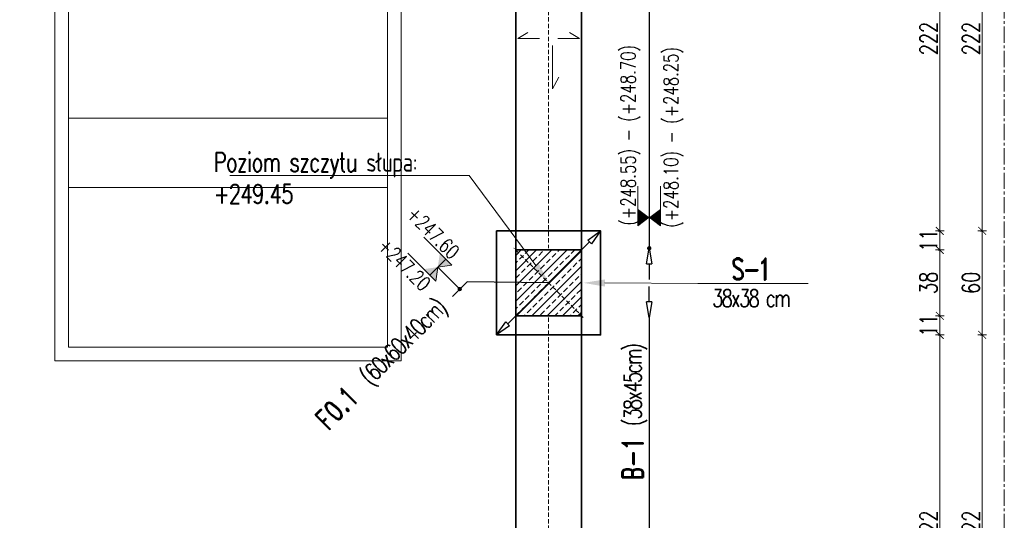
# Model space of a CAD drawing. Header units: millimetres. Extents: x -8 to 14965326, y -810 to 11054951.
# Tile 18 of 72: x 7505914 to 7506482, y 5555590 to 5555879. Entities that reach past the tile are written whole.
import ezdxf
from ezdxf import colors
from ezdxf.entities.mleader import LeaderData, LeaderLine
from ezdxf.math import Vec2, Vec3

# ---------------------------------------------------------------- set-up
doc = ezdxf.new("R2010")
doc.units = ezdxf.units.MM
doc.header["$LTSCALE"] = 0.5
doc.header["$MEASUREMENT"] = 0
doc.linetypes.add('CENTER2', pattern=[1.125, 0.75, -0.125, 0.125, -0.125])
doc.linetypes.add('KRESKOWA', pattern=[0.75, 0.5, -0.25])
doc.layers.get('0').update_dxf_attribs({"linetype": 'CONTINUOUS', "lineweight": 13})
doc.layers.get('Defpoints').update_dxf_attribs({"linetype": 'CONTINUOUS'})
for name, color, linetype, lineweight in [('_K_pozycje', 1, 'CONTINUOUS', 5), ('K_Cienkie przerywane', 252, 'KRESKOWA', 9), ('K_Fundamenty - przekrój', 40, 'CONTINUOUS', 35), ('K_Kreskowanie', 253, 'CONTINUOUS', 5), ('K_Opis', 7, 'CONTINUOUS', 9), ('K_Ściany - przekrój', 7, 'CONTINUOUS', 35), ('tkd_obszary_wykazu', 14, 'CENTER2', 9), ('tkd_wym', 1, 'CONTINUOUS', 5)]:
    doc.layers.add(name, color=color, linetype=linetype, lineweight=lineweight)
doc.styles.add('___K_OPIS_ROMAND', font='romand.shx', dxfattribs={"width": 0.75})
doc.styles.add('___K_OPIS_SIMPLEX', font='simplex.shx', dxfattribs={"width": 0.75})
doc.styles.add('tkd_txt0', font='simplex.shx', dxfattribs={"width": 0.75})
doc.dimstyles.new('opisy_wieńce', dxfattribs={"dimscale": 0.6, "dimtxt": 20, "dimasz": 25, "dimexe": 10, "dimexo": 50, "dimgap": 10, "dimtad": 0, "dimdec": 1, "dimrnd": 0.05, "dimzin": 9, "dimdsep": 46, "dimtxsty": '___K_OPIS_ROMAND', "dimblk1": 'CLOSEDBLANK', "dimblk2": 'CLOSEDBLANK', "dimsah": 1, "dimcen": 0, "dimdle": 10, "dimse1": 1, "dimse2": 1, "dimclrd": 1, "dimclre": 256, "dimclrt": 50, "dimazin": 2, "dimtm": 1e-09, "dimtfac": 1, "dimtdec": 1, "dimtmove": 2, "dimatfit": 3, "dimfxl": 1, "dimtolj": 1, "dimtzin": 0, "dimarcsym": 0})
doc.dimstyles.new('tkd_1-50cm[cm]', dxfattribs={"dimtxt": 10, "dimasz": 2.5, "dimexe": 0, "dimexo": 10, "dimgap": 1.5, "dimtad": 1, "dimdec": 1, "dimrnd": 0.5, "dimdsep": 46, "dimtxsty": 'tkd_txt0', "dimblk": 'tkd_dim_arrow', "dimcen": 0, "dimclrd": 1, "dimclre": 256, "dimclrt": 7, "dimaunit": 1, "dimadec": 0, "dimazin": 0, "dimtfac": 0.009091, "dimtdec": 1, "dimtix": 1, "dimtmove": 1, "dimatfit": 3, "dimldrblk": 'DOTSMALL', "dimfxl": 1, "dimfxlon": 1, "dimtvp": 0.02, "dimtolj": 1, "dimtzin": 9, "dimlwd": -1, "dimarcsym": 0})

# ---------------------------------------------------------------- blocks, each defined once
blk = doc.blocks.new('_ClosedBlank')
at = {"color": 0, "linetype": 'ByBlock', "lineweight": -2}
for p, q in [((-1, 0.167), (0, 0)), ((-1, 0.167), (-1, -0.167)), ((0, 0), (-1, -0.167))]:
    blk.add_line(p, q, dxfattribs=at)
blk = doc.blocks.new('*D185')
at = {"layer": '_K_pozycje', "color": 1, "lineweight": -2, "transparency": 16777216}
for p, q in [((7506242.75, 5555750.69), (7506195.48, 5555703.42)), ((7506172.07, 5555727.75), (7506163.58, 5555719.26)), ((7506219.11, 5555727.06), (7506172.07, 5555727.75))]:
    blk.add_line(p, q, dxfattribs=at)
at = {"layer": 'Defpoints', "color": 0, "transparency": 16777216}
for p in [(7506249.11, 5555757.06), (7506189.11, 5555697.06), (7506189.11, 5555697.06)]:
    blk.add_point(p, dxfattribs=at)
at = {"layer": '_K_pozycje', "color": 1, "lineweight": -2, "transparency": 16777216, "xscale": 9, "yscale": 9, "zscale": 9}
for p, rotation in [((7506249.11, 5555757.06), 44.99999988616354), ((7506189.11, 5555697.06), 224.9999998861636)]:
    blk.add_blockref('_ClosedBlank', p, dxfattribs=dict(at, rotation=rotation))
at = {"layer": '_K_pozycje', "color": 50, "transparency": 16777216, "insert": (7506123.55, 5555679.23), "char_height": 12, "attachment_point": 5, "rotation": 45, "style": '___K_OPIS_ROMAND'}
blk.add_mtext('\\A1;F0.1{\\fArial|b0|i0|c238|p34;\\H0.87497x;\\C242;   \\Fsimplex|c238;\\H0.95241x;\\T0.8;(60x60x40cm)}', dxfattribs=at)
blk = doc.blocks.new('*U40')
at = {"layer": 'K_Opis'}
h = blk.add_hatch(color=1, dxfattribs=at)
edge = h.paths.add_edge_path()
edge.add_arc((0, 0), 0.036, 360, 720)
at = {"layer": 'K_Opis', "color": 1}
blk.add_line((0, 0.511), (0, 0), dxfattribs=at)
at = {"layer": 'K_Opis'}
for points in [[(-0.188, 0.511), (-0.188, 1.022)], [(0.188, 0.511), (0.188, 1.022)], [(-0.188, 0.511), (0, 0.511), (-0.188, 0.369), (-0.188, 0.511)], [(0.188, 0.511), (0, 0.511), (0.188, 0.369), (0.188, 0.511)]]:
    blk.add_lwpolyline(points, dxfattribs=at)
for points in [[(-0.188, 0.652), (-0.188, 0.511), (0, 0.511)], [(0.188, 0.652), (0.188, 0.511), (0, 0.511)], [(-0.188, 0.369), (-0.188, 0.511), (0, 0.511)], [(0.188, 0.369), (0.188, 0.511), (0, 0.511)]]:
    blk.add_solid(points, dxfattribs=at)
at = {"layer": 'K_Opis', "style": '___K_OPIS_SIMPLEX', "width": 0.75, "flags": 8}
for tag, p in [('góra', (-0.227, 0.383)), ('dół', (0.48, 0.383))]:
    blk.add_attdef(tag, p, '', height=0.24, rotation=90, dxfattribs=at)
blk = doc.blocks.new('*D215')
at = {"layer": '_K_pozycje', "color": 1, "lineweight": -2, "transparency": 16777216}
for p, q in [((7506277.16, 5555716.06), (7506277.16, 5555725.06)), ((7506277.16, 5555707.06), (7506277.16, 5555465.06)), ((7506277.16, 5555456.06), (7506277.16, 5555447.06))]:
    blk.add_line(p, q, dxfattribs=at)
at = {"layer": 'Defpoints', "color": 0, "transparency": 16777216}
for p in [(7506239.11, 5555707.06), (7506239.11, 5555465.06), (7506277.16, 5555465.06)]:
    blk.add_point(p, dxfattribs=at)
at = {"layer": '_K_pozycje', "color": 1, "lineweight": -2, "transparency": 16777216, "xscale": 9, "yscale": 9, "zscale": 9}
for p, rotation in [((7506277.16, 5555707.06), 270), ((7506277.16, 5555465.06), 90)]:
    blk.add_blockref('_ClosedBlank', p, dxfattribs=dict(at, rotation=rotation))
at = {"layer": '_K_pozycje', "color": 50, "transparency": 16777216, "insert": (7506269.3, 5555652.38), "char_height": 12, "attachment_point": 5, "rotation": 90, "style": '___K_OPIS_ROMAND'}
blk.add_mtext('\\A1;B-1 {\\Fsimplex|c238;\\H0.83333x;\\T0.8;\\C242;(38x45cm)}', dxfattribs=at)
blk = doc.blocks.new('*D216')
at = {"layer": '_K_pozycje', "color": 1, "lineweight": -2, "transparency": 16777216}
for p, q in [((7506277.16, 5555998.06), (7506277.16, 5556007.06)), ((7506277.16, 5555989.06), (7506277.16, 5555747.06)), ((7506277.16, 5555738.06), (7506277.16, 5555729.06))]:
    blk.add_line(p, q, dxfattribs=at)
at = {"layer": 'Defpoints', "color": 0, "transparency": 16777216}
for p in [(7506239.11, 5555989.06), (7506239.11, 5555747.06), (7506277.16, 5555747.06)]:
    blk.add_point(p, dxfattribs=at)
at = {"layer": '_K_pozycje', "color": 1, "lineweight": -2, "transparency": 16777216, "xscale": 9, "yscale": 9, "zscale": 9}
for p, rotation in [((7506277.16, 5555989.06), 270), ((7506277.16, 5555747.06), 90)]:
    blk.add_blockref('_ClosedBlank', p, dxfattribs=dict(at, rotation=rotation))
at = {"layer": '_K_pozycje', "color": 50, "transparency": 16777216, "insert": (7506269.3, 5555934.38), "char_height": 12, "attachment_point": 5, "rotation": 90, "style": '___K_OPIS_ROMAND'}
blk.add_mtext('\\A1;B-1 {\\Fsimplex|c238;\\H0.83333x;\\T0.8;\\C242;(38x45cm)}', dxfattribs=at)
blk = doc.blocks.new('*U39')
at = {"layer": 'K_Opis'}
h = blk.add_hatch(color=1, dxfattribs=at)
edge = h.paths.add_edge_path()
edge.add_arc((0, 0), 0.036, 0, 360, ccw=False)
at = {"layer": 'K_Opis', "color": 1}
blk.add_line((0, -0.511), (0, 0), dxfattribs=at)
at = {"layer": 'K_Opis'}
for points in [[(-0.188, -0.511), (0, -0.511), (-0.188, -0.369), (-0.188, -0.511)], [(0.188, -0.511), (0, -0.511), (0.188, -0.369), (0.188, -0.511)], [(-0.188, -0.511), (-0.188, -1.022)], [(0.188, -0.511), (0.188, -1.022)]]:
    blk.add_lwpolyline(points, dxfattribs=at)
for points in [[(-0.188, -0.369), (-0.188, -0.511), (0, -0.511)], [(0.188, -0.369), (0.188, -0.511), (0, -0.511)], [(-0.188, -0.652), (-0.188, -0.511), (0, -0.511)], [(0.188, -0.652), (0.188, -0.511), (0, -0.511)]]:
    blk.add_solid(points, dxfattribs=at)
at = {"layer": 'K_Opis', "style": '___K_OPIS_SIMPLEX', "width": 0.75, "flags": 8}
for tag, p in [('dół', (0.48, -0.777)), ('góra', (-0.227, -0.923))]:
    blk.add_attdef(tag, p, '', height=0.24, rotation=90, dxfattribs=at)
blk = doc.blocks.new('tkd_dim_arrow')
for p, q in [((-1, 0), (1, 0)), ((0, -1), (0, 1))]:
    blk.add_line(p, q)
at = {"const_width": 0.2}
blk.add_lwpolyline([(-0.9, -0.9), (0.9, 0.9)], dxfattribs=at)
blk = doc.blocks.new('*D286')
at = {"layer": 'Defpoints', "color": 0, "transparency": 16777216}
for p in [(7506249.11, 5555979.06), (7506249.11, 5555757.06), (7506469.31, 5555757.06)]:
    blk.add_point(p, dxfattribs=at)
at = {"layer": 'tkd_wym', "lineweight": -2, "transparency": 16777216}
for p, q in [((7506468.31, 5555979.06), (7506469.31, 5555979.06)), ((7506468.31, 5555757.06), (7506469.31, 5555757.06))]:
    blk.add_line(p, q, dxfattribs=at)
at = {"layer": 'tkd_wym', "color": 1, "transparency": 16777216}
blk.add_line((7506469.31, 5555976.56), (7506469.31, 5555759.56), dxfattribs=at)
at = {"layer": 'tkd_wym', "color": 1, "transparency": 16777216, "xscale": 2.5, "yscale": 2.5, "zscale": 2.5}
for p, rotation in [((7506469.31, 5555979.06), 90), ((7506469.31, 5555757.06), 270)]:
    blk.add_blockref('tkd_dim_arrow', p, dxfattribs=dict(at, rotation=rotation))
at = {"layer": 'tkd_wym', "color": 7, "transparency": 16777216, "insert": (7506462.81, 5555868.06), "char_height": 10, "attachment_point": 5, "rotation": 90, "style": 'tkd_txt0'}
blk.add_mtext('\\A1;222', dxfattribs=at)
blk = doc.blocks.new('_DotSmall')
blk = doc.blocks.new('*D287')
at = {"layer": 'Defpoints', "color": 0, "transparency": 16777216}
for p in [(7506249.11, 5555757.06), (7506249.11, 5555697.06), (7506469.31, 5555697.06)]:
    blk.add_point(p, dxfattribs=at)
at = {"layer": 'tkd_wym', "lineweight": -2, "transparency": 16777216}
for p, q in [((7506468.31, 5555757.06), (7506469.31, 5555757.06)), ((7506468.31, 5555697.06), (7506469.31, 5555697.06))]:
    blk.add_line(p, q, dxfattribs=at)
at = {"layer": 'tkd_wym', "color": 1, "transparency": 16777216}
blk.add_line((7506469.31, 5555754.56), (7506469.31, 5555699.56), dxfattribs=at)
at = {"layer": 'tkd_wym', "color": 1, "transparency": 16777216, "xscale": 2.5, "yscale": 2.5, "zscale": 2.5}
for p, rotation in [((7506469.31, 5555757.06), 90), ((7506469.31, 5555697.06), 270)]:
    blk.add_blockref('tkd_dim_arrow', p, dxfattribs=dict(at, rotation=rotation))
at = {"layer": 'tkd_wym', "color": 7, "transparency": 16777216, "insert": (7506462.81, 5555727.06), "char_height": 10, "attachment_point": 5, "rotation": 90, "style": 'tkd_txt0'}
blk.add_mtext('\\A1;60', dxfattribs=at)
blk = doc.blocks.new('*D288')
at = {"layer": 'Defpoints', "color": 0, "transparency": 16777216}
for p in [(7506249.11, 5555697.06), (7506249.11, 5555475.06), (7506469.31, 5555475.06)]:
    blk.add_point(p, dxfattribs=at)
at = {"layer": 'tkd_wym', "lineweight": -2, "transparency": 16777216}
for p, q in [((7506468.31, 5555697.06), (7506469.31, 5555697.06)), ((7506468.31, 5555475.06), (7506469.31, 5555475.06))]:
    blk.add_line(p, q, dxfattribs=at)
at = {"layer": 'tkd_wym', "color": 1, "transparency": 16777216}
blk.add_line((7506469.31, 5555694.56), (7506469.31, 5555477.56), dxfattribs=at)
at = {"layer": 'tkd_wym', "color": 1, "transparency": 16777216, "xscale": 2.5, "yscale": 2.5, "zscale": 2.5}
for p, rotation in [((7506469.31, 5555697.06), 90), ((7506469.31, 5555475.06), 270)]:
    blk.add_blockref('tkd_dim_arrow', p, dxfattribs=dict(at, rotation=rotation))
at = {"layer": 'tkd_wym', "color": 7, "transparency": 16777216, "insert": (7506462.81, 5555586.06), "char_height": 10, "attachment_point": 5, "rotation": 90, "style": 'tkd_txt0'}
blk.add_mtext('\\A1;222', dxfattribs=at)
blk = doc.blocks.new('*D431')
at = {"layer": 'Defpoints', "color": 0, "transparency": 16777216}
for p in [(7506230.84, 5555979.06), (7506226.35, 5555757.06), (7506444.83, 5555757.06)]:
    blk.add_point(p, dxfattribs=at)
at = {"layer": 'tkd_wym', "lineweight": -2, "transparency": 16777216}
for p, q in [((7506443.83, 5555979.06), (7506444.83, 5555979.06)), ((7506443.83, 5555757.06), (7506444.83, 5555757.06))]:
    blk.add_line(p, q, dxfattribs=at)
at = {"layer": 'tkd_wym', "color": 1, "transparency": 16777216}
blk.add_line((7506444.83, 5555976.56), (7506444.83, 5555759.56), dxfattribs=at)
at = {"layer": 'tkd_wym', "color": 1, "transparency": 16777216, "xscale": 2.5, "yscale": 2.5, "zscale": 2.5}
for p, rotation in [((7506444.83, 5555979.06), 90), ((7506444.83, 5555757.06), 270)]:
    blk.add_blockref('tkd_dim_arrow', p, dxfattribs=dict(at, rotation=rotation))
at = {"layer": 'tkd_wym', "color": 7, "transparency": 16777216, "insert": (7506438.33, 5555868.06), "char_height": 10, "attachment_point": 5, "rotation": 90, "style": 'tkd_txt0'}
blk.add_mtext('\\A1;222', dxfattribs=at)
blk = doc.blocks.new('*D432')
at = {"layer": 'Defpoints', "color": 0, "transparency": 16777216}
for p in [(7506226.35, 5555757.06), (7506227.21, 5555746.06), (7506444.83, 5555746.06)]:
    blk.add_point(p, dxfattribs=at)
at = {"layer": 'tkd_wym', "lineweight": -2, "transparency": 16777216}
for p, q in [((7506443.83, 5555757.06), (7506444.83, 5555757.06)), ((7506443.83, 5555746.06), (7506444.83, 5555746.06))]:
    blk.add_line(p, q, dxfattribs=at)
at = {"layer": 'tkd_wym', "color": 1, "transparency": 16777216}
blk.add_line((7506444.83, 5555754.56), (7506444.83, 5555748.56), dxfattribs=at)
at = {"layer": 'tkd_wym', "color": 1, "transparency": 16777216, "xscale": 2.5, "yscale": 2.5, "zscale": 2.5}
for p, rotation in [((7506444.83, 5555757.06), 90), ((7506444.83, 5555746.06), 270)]:
    blk.add_blockref('tkd_dim_arrow', p, dxfattribs=dict(at, rotation=rotation))
at = {"layer": 'tkd_wym', "color": 7, "transparency": 16777216, "insert": (7506438.33, 5555751.56), "char_height": 10, "attachment_point": 5, "rotation": 90, "style": 'tkd_txt0'}
blk.add_mtext('\\A1;11', dxfattribs=at)
blk = doc.blocks.new('*D433')
at = {"layer": 'Defpoints', "color": 0, "transparency": 16777216}
for p in [(7506227.21, 5555746.06), (7506225.65, 5555708.06), (7506444.83, 5555708.06)]:
    blk.add_point(p, dxfattribs=at)
at = {"layer": 'tkd_wym', "lineweight": -2, "transparency": 16777216}
for p, q in [((7506443.83, 5555746.06), (7506444.83, 5555746.06)), ((7506443.83, 5555708.06), (7506444.83, 5555708.06))]:
    blk.add_line(p, q, dxfattribs=at)
at = {"layer": 'tkd_wym', "color": 1, "transparency": 16777216}
blk.add_line((7506444.83, 5555743.56), (7506444.83, 5555710.56), dxfattribs=at)
at = {"layer": 'tkd_wym', "color": 1, "transparency": 16777216, "xscale": 2.5, "yscale": 2.5, "zscale": 2.5}
for p, rotation in [((7506444.83, 5555746.06), 90), ((7506444.83, 5555708.06), 270)]:
    blk.add_blockref('tkd_dim_arrow', p, dxfattribs=dict(at, rotation=rotation))
at = {"layer": 'tkd_wym', "color": 7, "transparency": 16777216, "insert": (7506438.33, 5555727.06), "char_height": 10, "attachment_point": 5, "rotation": 90, "style": 'tkd_txt0'}
blk.add_mtext('\\A1;38', dxfattribs=at)
blk = doc.blocks.new('*D434')
at = {"layer": 'Defpoints', "color": 0, "transparency": 16777216}
for p in [(7506225.65, 5555708.06), (7506231.09, 5555697.06), (7506444.83, 5555697.06)]:
    blk.add_point(p, dxfattribs=at)
at = {"layer": 'tkd_wym', "lineweight": -2, "transparency": 16777216}
for p, q in [((7506443.83, 5555708.06), (7506444.83, 5555708.06)), ((7506443.83, 5555697.06), (7506444.83, 5555697.06))]:
    blk.add_line(p, q, dxfattribs=at)
at = {"layer": 'tkd_wym', "color": 1, "transparency": 16777216}
blk.add_line((7506444.83, 5555705.56), (7506444.83, 5555699.56), dxfattribs=at)
at = {"layer": 'tkd_wym', "color": 1, "transparency": 16777216, "xscale": 2.5, "yscale": 2.5, "zscale": 2.5}
for p, rotation in [((7506444.83, 5555708.06), 90), ((7506444.83, 5555697.06), 270)]:
    blk.add_blockref('tkd_dim_arrow', p, dxfattribs=dict(at, rotation=rotation))
at = {"layer": 'tkd_wym', "color": 7, "transparency": 16777216, "insert": (7506438.33, 5555702.56), "char_height": 10, "attachment_point": 5, "rotation": 90, "style": 'tkd_txt0'}
blk.add_mtext('\\A1;11', dxfattribs=at)
blk = doc.blocks.new('*D435')
at = {"layer": 'Defpoints', "color": 0, "transparency": 16777216}
for p in [(7506231.09, 5555697.06), (7506226.2, 5555475.06), (7506444.83, 5555475.06)]:
    blk.add_point(p, dxfattribs=at)
at = {"layer": 'tkd_wym', "lineweight": -2, "transparency": 16777216}
for p, q in [((7506443.83, 5555697.06), (7506444.83, 5555697.06)), ((7506443.83, 5555475.06), (7506444.83, 5555475.06))]:
    blk.add_line(p, q, dxfattribs=at)
at = {"layer": 'tkd_wym', "color": 1, "transparency": 16777216}
blk.add_line((7506444.83, 5555694.56), (7506444.83, 5555477.56), dxfattribs=at)
at = {"layer": 'tkd_wym', "color": 1, "transparency": 16777216, "xscale": 2.5, "yscale": 2.5, "zscale": 2.5}
for p, rotation in [((7506444.83, 5555697.06), 90), ((7506444.83, 5555475.06), 270)]:
    blk.add_blockref('tkd_dim_arrow', p, dxfattribs=dict(at, rotation=rotation))
at = {"layer": 'tkd_wym', "color": 7, "transparency": 16777216, "insert": (7506438.33, 5555586.06), "char_height": 10, "attachment_point": 5, "rotation": 90, "style": 'tkd_txt0'}
blk.add_mtext('\\A1;222', dxfattribs=at)

msp = doc.modelspace()

# ---------------------------------------------------------------- hatches: boundary and pattern name
at = {"layer": 'K_Kreskowanie'}
h = msp.add_hatch(dxfattribs=at)
h.set_pattern_fill('ANSI33', color=256, scale=25)
h.set_pattern_definition([(45, (2327.7154, -2578.1795), (-4.4194173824, 4.4194173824), []), (45, (2332.135, -2578.1795), (-4.4194173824, 4.4194173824), [3.125, -1.5625])])
h.paths.add_polyline_path([(7506200.1116, 5555708.0558), (7506238.1116, 5555708.0558), (7506238.1116, 5555746.0558), (7506200.1116, 5555746.0558)])

# ---------------------------------------------------------------- linework, layer by layer
at = {"layer": 'K_Cienkie przerywane', "linetype": 'KRESKOWA', "ltscale": 10}
for p, q in [((7506219.1116, 5555989.0558), (7506219.1116, 5555747.0558)), ((7506239.1116, 5555747.0558), (7506199.1116, 5555707.0558)), ((7506239.1116, 5555707.0558), (7506199.1116, 5555747.0558)), ((7506219.1116, 5555707.0558), (7506219.1116, 5555465.0558))]:
    msp.add_line(p, q, dxfattribs=at)
at = {"layer": 'K_Fundamenty - przekrój'}
msp.add_lwpolyline([(7506189.1116, 5555697.0557), (7506189.1116, 5555757.0557), (7506249.1116, 5555757.0557), (7506249.1116, 5555697.0557)], close=True, dxfattribs=at)
at = {"layer": 'K_Kreskowanie', "color": 253}
for p, q in [((7505942.1116, 5555822.0558), (7506126.1116, 5555822.0558)), ((7505942.1116, 5555782.0558), (7506126.1116, 5555782.0558))]:
    msp.add_line(p, q, dxfattribs=at)
at = {"layer": 'K_Kreskowanie', "color": 253, "flags": 128}
for points in [[(7505934.1116, 5555682.0558), (7505934.1116, 5557182.0558), (7506134.1116, 5557182.0558), (7506134.1116, 5555682.0558)], [(7505942.1116, 5555690.0558), (7505942.1116, 5557174.0558), (7506126.1116, 5557174.0558), (7506126.1116, 5555690.0558)]]:
    msp.add_lwpolyline(points, close=True, dxfattribs=at)
at = {"layer": 'K_Opis'}
for points in [[(7506213.8869, 5555868.0558), (7506201.3484, 5555868.0558), (7506207.1373, 5555871.5392)], [(7506224.3363, 5555868.0558), (7506236.8748, 5555868.0558), (7506231.086, 5555871.5392)], [(7506221.2778, 5555863.9593), (7506221.2778, 5555838.9593), (7506225.0966, 5555845.7997)]]:
    msp.add_lwpolyline(points, dxfattribs=at)
at = {"layer": 'K_Ściany - przekrój', "linetype": 'Continuous', "ltscale": 2.5}
for p, q in [((7506200.1116, 5555990.0558), (7506200.1116, 5555746.0558)), ((7506238.1116, 5555990.0558), (7506238.1116, 5555746.0558)), ((7506200.1116, 5555708.0558), (7506200.1116, 5555464.0558)), ((7506238.1116, 5555708.0558), (7506238.1116, 5555464.0558))]:
    msp.add_line(p, q, dxfattribs=at)
msp.add_lwpolyline([(7506200.1116, 5555746.0558), (7506238.1116, 5555746.0558), (7506238.1116, 5555708.0558), (7506200.1116, 5555708.0558)], close=True, dxfattribs=at)
at = {"layer": 'tkd_obszary_wykazu', "ltscale": 25}
msp.add_lwpolyline([(7503716.8376, 5559109.3854), (7506482.0527, 5559109.3854), (7506482.0527, 5554949.5308), (7503716.8376, 5554949.5308)], close=True, dxfattribs=at)

# ---------------------------------------------------------------- block references
ref = msp.add_blockref('*U39', (7506277.1606, 5555747.0557), dxfattribs=dict(xscale=-35, yscale=35, zscale=35, rotation=180.0000074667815))
ref.add_attrib('góra', '(+248.55) - (+248.70)', (7506269.2039, 5555760.1612), dxfattribs={"layer": 'K_Opis', "height": 8.4, "rotation": 90.000007, "style": '___K_OPIS_SIMPLEX', "width": 0.75, "flags": 8})
ref.add_attrib('dół', '(+248.10) - (+248.25)', (7506293.9432, 5555758.9612), dxfattribs={"layer": 'K_Opis', "height": 8.4, "rotation": 90.000007, "style": '___K_OPIS_SIMPLEX', "width": 0.75, "flags": 8})
ref = msp.add_blockref('*U40', (7506167.8255, 5555723.5062), dxfattribs=dict(xscale=-35, yscale=35, zscale=35, rotation=45.00000736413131))
ref.add_attrib('góra', '+247.60', (7506136.6075, 5555765.9765), dxfattribs={"layer": 'K_Opis', "height": 8.4, "rotation": 315.000007, "style": '___K_OPIS_SIMPLEX', "width": 0.75, "flags": 8})
ref.add_attrib('dół', '+247.20', (7506119.9628, 5555747.6347), dxfattribs={"layer": 'K_Opis', "height": 8.4, "rotation": 315.000007, "style": '___K_OPIS_SIMPLEX', "width": 0.75, "flags": 8})

# ---------------------------------------------------------------- dimensions: what is measured, and where the dimension line sits
at = {"layer": '_K_pozycje'}
for base, p1, p2, angle, text, override, picture, middle in [((7506277.1606, 5555747.0557), (7506239.1116, 5555989.0557), (7506239.1116, 5555747.0557), 270, 'B-1 {\\Fsimplex|c238;\\H0.83333x;\\T0.8;\\C242;(38x45cm)}', {"dimasz": 15}, '*D216', (7506269.2988, 5555934.3808)), ((7506189.1116, 5555697.0557), (7506249.1116, 5555757.0557), (7506189.1116, 5555697.0557), 225, 'F0.1{\\fArial|b0|i0|c238|p34;\\H0.87497x;\\C242;   \\Fsimplex|c238;\\H0.95241x;\\T0.8;(60x60x40cm)}', {"dimasz": 15, "dimtmove": 1}, '*D185', (7506159.3402, 5555715.0209)), ((7506277.1606, 5555465.0557), (7506239.1116, 5555707.0557), (7506239.1116, 5555465.0557), 270, 'B-1 {\\Fsimplex|c238;\\H0.83333x;\\T0.8;\\C242;(38x45cm)}', {"dimasz": 15}, '*D215', (7506269.2988, 5555652.3808))]:
    dim = msp.add_linear_dim(base=base, p1=p1, p2=p2, angle=angle, text=text, dimstyle='opisy_wieńce', override=override, dxfattribs=at)
    dim.commit()
    dim.dimension.update_dxf_attribs({"geometry": picture, "text_midpoint": middle, "dimtype": 161})
at = {"layer": 'tkd_wym'}
for base, p1, p2, picture, middle in [((7506444.8349, 5555757.0557), (7506230.8443, 5555979.0557), (7506226.3458, 5555757.0557), '*D431', (7506438.3349, 5555868.0557)), ((7506469.3079, 5555757.0557), (7506249.1116, 5555979.0557), (7506249.1116, 5555757.0557), '*D286', (7506462.8079, 5555868.0557)), ((7506444.8349, 5555746.0558), (7506226.3458, 5555757.0557), (7506227.2132, 5555746.0558), '*D432', (7506438.3349, 5555751.5557)), ((7506469.3079, 5555697.0557), (7506249.1116, 5555757.0557), (7506249.1116, 5555697.0557), '*D287', (7506462.8079, 5555727.0557)), ((7506444.8349, 5555708.0558), (7506227.2132, 5555746.0558), (7506225.653, 5555708.0558), '*D433', (7506438.3349, 5555727.0558)), ((7506444.8349, 5555697.0557), (7506225.653, 5555708.0558), (7506231.0874, 5555697.0557), '*D434', (7506438.3349, 5555702.5557)), ((7506444.8349, 5555475.0557), (7506231.0874, 5555697.0557), (7506226.1978, 5555475.0557), '*D435', (7506438.3349, 5555586.0557)), ((7506469.3079, 5555475.0557), (7506249.1116, 5555697.0557), (7506249.1116, 5555475.0557), '*D288', (7506462.8079, 5555586.0557))]:
    dim = msp.add_linear_dim(base=base, p1=p1, p2=p2, angle=90, dimstyle='tkd_1-50cm[cm]', dxfattribs=at)
    dim.commit()
    dim.dimension.update_dxf_attribs({"geometry": picture, "text_midpoint": middle})

# ---------------------------------------------------------------- leaders
at = {"layer": 'K_Opis'}
ml = msp.add_multileader_mtext('Standard', dxfattribs=at)
ml.set_content('{\\T0.95;Poziom szczytu słupa:\\P+249.45}', color=256, style='___K_OPIS_SIMPLEX')
ml.set_leader_properties(color=256, linetype='ByLayer', lineweight=9)
ml.build(insert=Vec2(0, 0))
ml.multileader.update_dxf_attribs({"text_left_attachment_type": 6, "text_right_attachment_type": 6, "arrow_head_size": 12.5})
ctx = ml.context
ctx.base_point, ctx.char_height, ctx.arrow_head_size, ctx.landing_gap_size, ctx.plane_origin = Vec3(7506025.8573, 5555789.0117), 11, 12.5, 0, Vec3(7506240.2166, 5556105.9231)
ctx.left_attachment, ctx.right_attachment = 6, 6
notes = []
notes.append((ctx, [(1, (1, 1, 0), (7506173.2585, 5555789.0117), (-1, 0), 13.7512, [(0, [(7506219.1116, 5555727.0557)], 0, [])])]))
ctx.mtext.insert, ctx.mtext.width, ctx.mtext.defined_height, ctx.mtext.flow_direction = Vec3(7506025.8573, 5555802.2117), 140.399647, 98.2467, 5
ml = msp.add_multileader_mtext('Standard', dxfattribs=at)
ml.set_content('{\\T0.85;\\C2;S-1\\T1;\\C50;\\P\\Fsimplex|c238;\\H0.8x;\\T0.8;\\C1;38x38 cm}', color=7, style='___K_OPIS_ROMAND')
ml.set_leader_properties(color=1, linetype='CONTINUOUS', lineweight=9)
ml.build(insert=Vec2(0, 0))
ml.multileader.update_dxf_attribs({"text_left_attachment_type": 6, "text_right_attachment_type": 6, "dogleg_length": 5, "arrow_head_size": 12.5})
ctx = ml.context
ctx.base_point, ctx.char_height, ctx.arrow_head_size, ctx.landing_gap_size, ctx.plane_origin = Vec3(7506312.4103, 5555726.7267), 12.5, 12.5, 0, Vec3(7506266.7324, 5555675.8398)
ctx.left_attachment, ctx.right_attachment, ctx.text_align_type = 6, 6, 1
notes.append((ctx, [(0, (1, 1, 0), (7506305.1945, 5555726.7267), (1, 0), 7.2158, [(0, [(7506239.1116, 5555727.0558)], 0, [])])]))
ctx.mtext.insert, ctx.mtext.alignment, ctx.mtext.line_spacing_factor, ctx.mtext.flow_direction = Vec3(7506335.4818, 5555741.2267), 2, 0.864, 5
for ctx, leaders in notes:
    for number, flags, end, landing, length, lines in leaders:
        leader = LeaderData()
        leader.index, (leader.has_last_leader_line, leader.has_dogleg_vector, leader.attachment_direction) = number, flags
        leader.last_leader_point, leader.dogleg_vector, leader.dogleg_length = Vec3(end), Vec3(landing), length
        for number, points, colour, breaks in lines:
            line = LeaderLine()
            line.index, line.vertices, line.color, line.breaks = number, Vec3.list(points), colors.encode_raw_color(colour), breaks
            leader.lines.append(line)
        ctx.leaders.append(leader)

doc.saveas('drawing.dxf')
